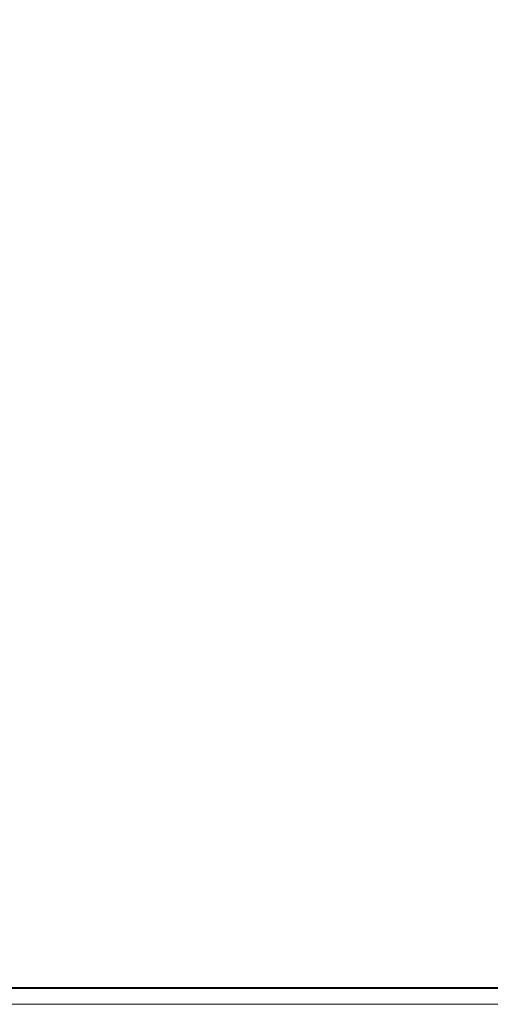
# Model space of a CAD drawing. Header units: millimetres. Extents: x -195178 to 1761886, y 140622 to 301105.
# Tile 131 of 131: x 1719836 to 1734037, y 241705 to 271405. Entities that reach past the tile are written whole.
import ezdxf

# ---------------------------------------------------------------- set-up
doc = ezdxf.new("R2010")
doc.units = ezdxf.units.MM
doc.layers.add('формат', color=250, linetype='Continuous')
doc.styles.add('Arial', font='arial.ttf', dxfattribs={"width": 0.9, "height": 699.9999999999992})

# ---------------------------------------------------------------- blocks, each defined once
blk = doc.blocks.new('*U57')
at = {"color": 0, "lineweight": 0}
blk.add_lwpolyline([(-841, 3.464264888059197e-14), (6.661338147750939e-14, 6.661338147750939e-14), (-1.377945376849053e-14, 594.0000000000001), (-841.0000000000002, 594.0000000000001)], close=True, dxfattribs=at)
at = {"lineweight": 40}
blk.add_lwpolyline([(-821, 5.000000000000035), (-4.999999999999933, 5.000000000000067), (-5.000000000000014, 589.0000000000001), (-821.0000000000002, 589.0000000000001)], close=True, dxfattribs=at)
at = {"style": 'Arial', "width": 0.9, "flags": 8}
blk.add_attdef('FORMAT', (-36.87188609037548, 1.257088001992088), '', height=2.8, dxfattribs=at)

msp = doc.modelspace()

# ---------------------------------------------------------------- block references
at = {"layer": 'формат', "xscale": 100, "yscale": 100, "zscale": 100}
msp.add_blockref('*U57', (1761885.538888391, 241704.784122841), dxfattribs=at)

doc.saveas('drawing.dxf')
